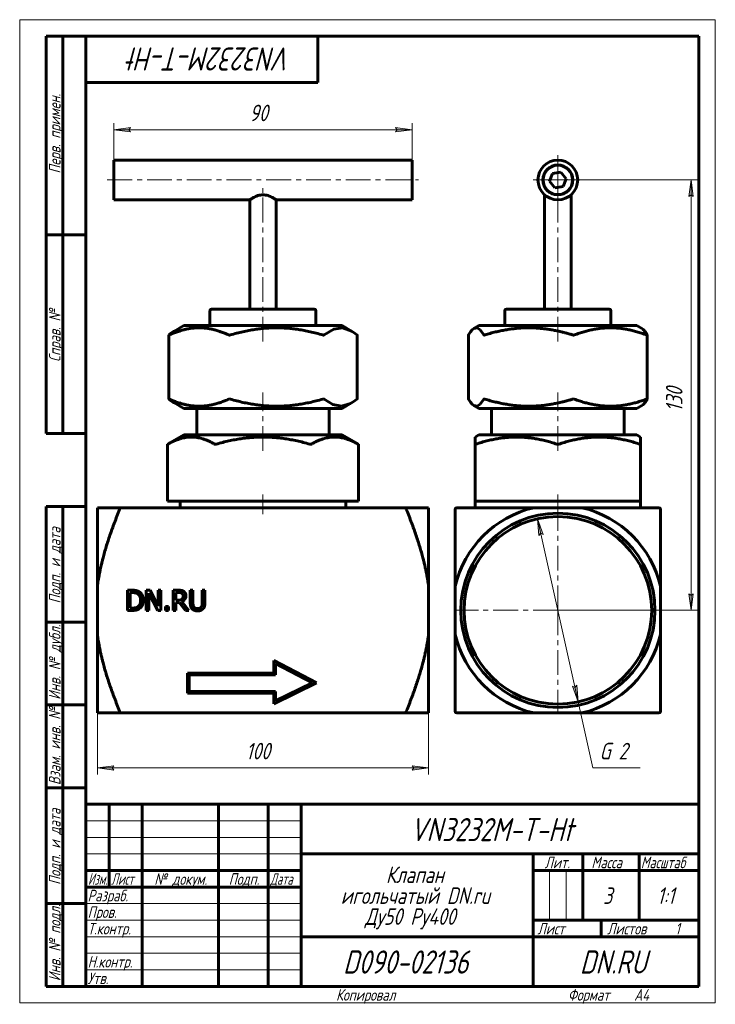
# Model space of a CAD drawing. Header units: millimetres. Extents: x 0 to 210, y 0 to 297.
import ezdxf

# ---------------------------------------------------------------- set-up
doc = ezdxf.new("R2010")
doc.units = ezdxf.units.MM
for name, pattern in [('K5LT_AXLED', [12, 7.5, -1.5, 1.5, -1.5]), ('K5LT_BASIC', [0]), ('K5LT_THIN', [0])]:
    doc.linetypes.add(name, pattern=pattern)
doc.layers.add('Системный слой', color=7, linetype='Continuous')
doc.layers.add('Системный слой (1)', color=7, linetype='Continuous', true_color=0x6c6c6c)
doc.styles.add('KDIMTEXTSTYLE', font='GOST_AU.SHX', dxfattribs={"width": 0.96, "oblique": 15, "height": 5})
doc.styles.add('KTEXTSTYLE', font='GOST_AU.SHX', dxfattribs={"width": 0.96, "height": 5})
doc.dimstyles.new('KDIMSTYLE (1.00)', dxfattribs={"dimtxt": 5, "dimasz": 1, "dimexe": 2, "dimexo": 0, "dimgap": 1, "dimtad": 1, "dimtxsty": 'KDIMTEXTSTYLE', "dimsah": 1, "dimcen": 0, "dimdle": 1, "dimadec": 0, "dimazin": 0, "dimtfac": 0.667, "dimtmove": 0, "dimatfit": 3, "dimfxl": 1, "dimtvp": 1, "dimtolj": 1, "dimtzin": 0, "dimarcsym": 0})

# ---------------------------------------------------------------- blocks, each defined once
blk = doc.blocks.new('U0')
at = {"layer": 'Системный слой (1)', "color": 143, "linetype": 'K5LT_BASIC', "lineweight": 60, "true_color": 0x33acca}
for p, q in [((118.45, 254.59), (118.45, 248.59)), ((118.45, 248.59), (118.45, 242.59))]:
    blk.add_line(p, q, dxfattribs=at)
blk = doc.blocks.new('U1')
at = {"layer": 'Системный слой (1)', "color": 143, "linetype": 'K5LT_BASIC', "lineweight": 60, "true_color": 0x33acca}
for p, q in [((94.82, 203.55), (91.9, 201.79)), ((97.45, 203.9), (94.82, 203.55)), ((100.15, 202.95), (97.45, 203.9)), ((100.69, 202.62), (100.15, 202.95)), ((101.24, 202.23), (100.69, 202.62)), ((91.9, 201.79), (91.88, 201.78)), ((101.82, 201.78), (101.24, 202.23))]:
    blk.add_line(p, q, dxfattribs=at)
blk = doc.blocks.new('U2')
at = {"layer": 'Системный слой (1)', "color": 143, "linetype": 'K5LT_BASIC', "lineweight": 60, "true_color": 0x33acca}
for p, q in [((91.88, 182.39), (94.49, 180.76)), ((100.15, 181.23), (100.69, 181.56)), ((100.69, 181.56), (101.24, 181.95)), ((101.24, 181.95), (101.82, 182.39)), ((94.49, 180.76), (97.13, 180.25)), ((97.13, 180.25), (99.82, 181.04)), ((99.82, 181.04), (100.15, 181.23))]:
    blk.add_line(p, q, dxfattribs=at)
blk = doc.blocks.new('U3')
at = {"layer": 'Системный слой (1)', "color": 143, "linetype": 'K5LT_BASIC', "lineweight": 60, "true_color": 0x33acca}
for p, q in [((28.45, 242.59), (69.45, 242.59)), ((77.45, 242.59), (118.45, 242.59))]:
    blk.add_line(p, q, dxfattribs=at)
blk = doc.blocks.new('U4')
at = {"layer": 'Системный слой (1)', "color": 143, "linetype": 'K5LT_BASIC', "lineweight": 60, "true_color": 0x33acca}
for p, q in [((28.45, 248.59), (28.45, 254.59)), ((28.45, 242.59), (28.45, 248.59))]:
    blk.add_line(p, q, dxfattribs=at)
blk = doc.blocks.new('U5')
at = {"layer": 'Системный слой (1)', "color": 143, "linetype": 'K5LT_BASIC', "lineweight": 60, "true_color": 0x33acca}
for p, q in [((45.04, 201.76), (45.05, 201.77)), ((45.04, 201.75), (45.04, 201.76)), ((45.05, 201.75), (45.04, 201.75)), ((45.04, 201.75), (45.04, 201.75)), ((45.04, 201.75), (45.04, 201.75)), ((45.04, 201.75), (45.04, 201.75)), ((45.05, 201.77), (45.05, 201.77)), ((45.05, 201.77), (45.06, 201.77)), ((45.08, 201.75), (45.05, 201.75)), ((45.05, 201.75), (45.05, 201.75)), ((45.05, 201.75), (45.05, 201.75)), ((45.06, 201.77), (45.07, 201.78)), ((45.06, 201.77), (45.06, 201.77)), ((45.06, 201.77), (45.06, 201.77)), ((45.07, 201.78), (45.07, 201.78)), ((45.1, 201.76), (45.08, 201.75)), ((45.11, 201.76), (45.1, 201.76)), ((45.12, 201.77), (45.11, 201.77)), ((45.11, 201.77), (45.11, 201.76)), ((45.15, 201.78), (45.12, 201.77)), ((45.12, 201.77), (45.12, 201.77))]:
    blk.add_line(p, q, dxfattribs=at)
blk = doc.blocks.new('U6')
at = {"layer": 'Системный слой (1)', "color": 143, "linetype": 'K5LT_BASIC', "lineweight": 60, "true_color": 0x33acca}
for p, q in [((45.04, 182.42), (45.04, 182.43)), ((45.04, 182.43), (45.05, 182.43)), ((45.05, 182.41), (45.04, 182.42)), ((45.05, 182.43), (45.05, 182.43)), ((45.05, 182.43), (45.05, 182.43)), ((45.05, 182.43), (45.05, 182.43)), ((45.05, 182.43), (45.06, 182.43)), ((45.07, 182.39), (45.05, 182.41)), ((45.05, 182.41), (45.05, 182.41)), ((45.05, 182.41), (45.05, 182.41)), ((45.05, 182.41), (45.05, 182.41)), ((45.05, 182.41), (45.05, 182.41)), ((45.05, 182.41), (45.05, 182.41)), ((45.06, 182.43), (45.07, 182.43)), ((45.07, 182.43), (45.11, 182.41)), ((45.11, 182.41), (45.12, 182.41)), ((45.12, 182.41), (45.12, 182.41)), ((45.12, 182.41), (45.12, 182.41)), ((45.12, 182.41), (45.13, 182.4)), ((45.13, 182.4), (45.14, 182.4)), ((45.14, 182.4), (45.15, 182.39))]:
    blk.add_line(p, q, dxfattribs=at)
blk = doc.blocks.new('D0')
at = {"layer": 'Системный слой (1)'}
for points in [[(32.95, 263.75), (33.45, 264.4), (28.45, 263.75), (33.45, 263.09)], [(113.45, 263.09), (118.45, 263.75), (113.45, 264.4), (113.95, 263.75)]]:
    blk.add_hatch(color=7, dxfattribs=at).paths.add_polyline_path(points)
at = {"layer": 'Системный слой (1)', "color": 7, "linetype": 'K5LT_THIN', "lineweight": 18, "true_color": 0xffffff}
for p, q in [((28.45, 244.59), (28.45, 265.75)), ((118.45, 244.59), (118.45, 265.75)), ((28.45, 263.75), (33.45, 264.4)), ((33.45, 263.09), (28.45, 263.75)), ((33.45, 264.4), (32.95, 263.75)), ((32.95, 263.75), (33.45, 263.09)), ((113.95, 263.75), (113.45, 264.4)), ((113.45, 264.4), (118.45, 263.75)), ((118.45, 263.75), (113.45, 263.09)), ((113.45, 263.09), (113.95, 263.75))]:
    blk.add_line(p, q, dxfattribs=at)
blk.add_wipeout([(69.36, 264.75), (69.36, 272.13), (77.21, 272.13), (77.21, 264.75)]).dxf.layer = 'Системный слой (1)'
blk.add_line((28.45, 263.75), (118.45, 263.75), dxfattribs=at)
at = {"layer": 'Системный слой (1)', "color": 7, "insert": (69.36, 271.33), "char_height": 5, "attachment_point": 1, "style": 'KTEXTSTYLE'}
blk.add_mtext('\\H5.0;\\W1.000;\\Q15;\\Q15;\\W0.965;90', dxfattribs=at)
blk = doc.blocks.new('KDIMARROW_01')
at = {"layer": 'Системный слой'}
blk.add_hatch(color=0, dxfattribs=at).paths.add_polyline_path([(-5, -0.66), (0, 0), (-5, 0.66), (-4.5, 0)])
at = {"layer": 'Системный слой', "color": 0, "linetype": 'K5LT_THIN', "lineweight": 18}
for p, q in [((-4.5, 0), (-5, 0.66)), ((-5, 0.66), (0, 0)), ((0, 0), (-5, -0.66)), ((-5, -0.66), (-4.5, 0))]:
    blk.add_line(p, q, dxfattribs=at)
at = {"layer": 'Системный слой (1)', "color": 0, "linetype": 'K5LT_THIN', "lineweight": 18}
blk.add_line((162.47, 118.59), (161.47, 118.59), dxfattribs=at)
blk = doc.blocks.new('D1')
at = {"layer": 'Системный слой (1)'}
for points in [[(23.45, 70.98), (28.45, 71.64), (27.95, 70.98), (28.45, 70.32)], [(118.45, 70.32), (123.45, 70.98), (118.45, 71.64), (118.95, 70.98)]]:
    blk.add_hatch(color=7, dxfattribs=at).paths.add_polyline_path(points)
at = {"layer": 'Системный слой (1)', "color": 7, "linetype": 'K5LT_THIN', "lineweight": 18, "true_color": 0xffffff}
for p, q in [((23.45, 87.59), (23.45, 68.98)), ((123.45, 87.59), (123.45, 68.98)), ((23.45, 70.98), (28.45, 71.64)), ((28.45, 71.64), (27.95, 70.98)), ((118.95, 70.98), (118.45, 71.64)), ((118.45, 71.64), (123.45, 70.98)), ((28.45, 70.32), (23.45, 70.98)), ((27.95, 70.98), (28.45, 70.32)), ((123.45, 70.98), (118.45, 70.32)), ((118.45, 70.32), (118.95, 70.98))]:
    blk.add_line(p, q, dxfattribs=at)
blk.add_wipeout([(68.3, 71.98), (68.3, 79.36), (78.18, 79.36), (78.18, 71.98)]).dxf.layer = 'Системный слой (1)'
blk.add_line((123.45, 70.98), (23.45, 70.98), dxfattribs=at)
at = {"layer": 'Системный слой (1)', "color": 7, "insert": (68.3, 78.57), "char_height": 5, "attachment_point": 1, "style": 'KTEXTSTYLE'}
blk.add_mtext('\\H5.0;\\W1.000;\\Q15;\\Q15;\\W0.965;100', dxfattribs=at)
blk = doc.blocks.new('U7')
at = {"layer": 'Системный слой (1)', "color": 143, "linetype": 'K5LT_BASIC', "lineweight": 60, "true_color": 0x33acca}
for p, q in [((189.27, 182.39), (189.31, 182.41)), ((189.31, 182.41), (189.32, 182.41)), ((189.32, 182.41), (189.32, 182.41)), ((189.32, 182.41), (189.33, 182.41)), ((189.33, 182.41), (189.34, 182.42)), ((189.34, 182.42), (189.37, 182.42)), ((189.37, 182.42), (189.41, 182.43)), ((189.41, 182.43), (189.42, 182.43)), ((189.42, 182.43), (189.42, 182.43)), ((189.42, 182.43), (189.42, 182.43)), ((189.42, 182.43), (189.43, 182.43)), ((189.43, 182.43), (189.44, 182.43)), ((189.44, 182.43), (189.45, 182.42)), ((189.45, 182.42), (189.45, 182.41)), ((189.45, 182.41), (189.45, 182.41)), ((189.45, 182.41), (189.45, 182.41)), ((189.45, 182.41), (189.45, 182.41)), ((189.45, 182.41), (189.45, 182.41)), ((189.45, 182.41), (189.45, 182.4)), ((189.45, 182.4), (189.45, 182.4)), ((189.45, 182.4), (189.45, 182.39)), ((189.45, 182.39), (189.45, 182.39))]:
    blk.add_line(p, q, dxfattribs=at)
blk = doc.blocks.new('U8')
at = {"layer": 'Системный слой (1)', "color": 143, "linetype": 'K5LT_BASIC', "lineweight": 60, "true_color": 0x33acca}
for p, q in [((135.49, 182.39), (136.07, 181.48)), ((136.07, 181.48), (136.61, 180.84)), ((139.04, 180.89), (140.12, 182.39)), ((136.61, 180.84), (137.12, 180.44)), ((137.12, 180.44), (138.07, 180.27)), ((138.07, 180.27), (139.04, 180.89))]:
    blk.add_line(p, q, dxfattribs=at)
blk = doc.blocks.new('U9')
at = {"layer": 'Системный слой (1)', "color": 143, "linetype": 'K5LT_BASIC', "lineweight": 60, "true_color": 0x33acca}
for p, q in [((136.07, 202.69), (135.49, 201.78)), ((136.61, 203.33), (136.07, 202.69)), ((137.12, 203.74), (136.61, 203.33)), ((138.07, 203.9), (137.12, 203.74)), ((139.04, 203.29), (138.07, 203.9)), ((140.12, 201.78), (139.04, 203.29))]:
    blk.add_line(p, q, dxfattribs=at)
blk = doc.blocks.new('U10')
at = {"layer": 'Системный слой (1)', "color": 143, "linetype": 'K5LT_BASIC', "lineweight": 60, "true_color": 0x33acca}
for p, q in [((138.6, 171.59), (162.47, 171.59)), ((162.47, 171.59), (186.33, 171.59))]:
    blk.add_line(p, q, dxfattribs=at)
blk = doc.blocks.new('U11')
at = {"layer": 'Системный слой (1)', "color": 143, "linetype": 'K5LT_BASIC', "lineweight": 60, "true_color": 0x33acca}
for p, q in [((138.6, 204.59), (162.47, 204.59)), ((162.47, 204.59), (186.33, 204.59))]:
    blk.add_line(p, q, dxfattribs=at)
blk = doc.blocks.new('U12')
at = {"layer": 'Системный слой (1)', "color": 143, "linetype": 'K5LT_BASIC', "lineweight": 60, "true_color": 0x33acca}
for p, q in [((162.47, 179.59), (138.6, 179.59)), ((186.33, 179.59), (162.47, 179.59))]:
    blk.add_line(p, q, dxfattribs=at)
blk = doc.blocks.new('U13')
at = {"layer": 'Системный слой (1)', "color": 143, "linetype": 'K5LT_BASIC', "lineweight": 60, "true_color": 0x33acca}
for p, q in [((189.28, 201.78), (189.27, 201.78)), ((189.3, 201.77), (189.28, 201.78)), ((189.31, 201.77), (189.3, 201.77)), ((189.36, 201.76), (189.31, 201.77)), ((189.31, 201.77), (189.31, 201.77)), ((189.31, 201.77), (189.31, 201.77)), ((189.4, 201.75), (189.36, 201.76)), ((189.41, 201.75), (189.4, 201.75)), ((189.42, 201.75), (189.41, 201.75)), ((189.43, 201.75), (189.42, 201.75)), ((189.42, 201.75), (189.42, 201.75)), ((189.42, 201.75), (189.42, 201.75)), ((189.45, 201.76), (189.43, 201.75)), ((189.45, 201.78), (189.45, 201.78)), ((189.45, 201.78), (189.45, 201.77)), ((189.45, 201.77), (189.45, 201.77)), ((189.45, 201.77), (189.45, 201.77)), ((189.45, 201.77), (189.45, 201.77)), ((189.45, 201.77), (189.45, 201.77)), ((189.45, 201.77), (189.45, 201.77)), ((189.45, 201.77), (189.45, 201.76))]:
    blk.add_line(p, q, dxfattribs=at)
blk = doc.blocks.new('U14')
at = {"layer": 'Системный слой (1)', "color": 30, "linetype": 'K5LT_AXLED', "lineweight": 18, "true_color": 0xff8000}
for q in [(162.47, 149.92), (131.14, 118.59), (193.79, 118.59), (162.47, 87.26)]:
    blk.add_line((162.47, 118.59), q, dxfattribs=at)
blk = doc.blocks.new('U15')
at = {"layer": 'Системный слой (1)', "color": 30, "linetype": 'K5LT_AXLED', "lineweight": 18, "true_color": 0xff8000}
for q in [(162.47, 256.59), (154.47, 248.59), (170.47, 248.59), (162.47, 240.59)]:
    blk.add_line((162.47, 248.59), q, dxfattribs=at)
blk = doc.blocks.new('D2')
at = {"layer": 'Системный слой (1)'}
for points in [[(203.34, 243.59), (202.69, 248.59), (202.03, 243.59), (202.69, 244.09)], [(202.69, 118.59), (203.34, 123.59), (202.69, 123.09), (202.03, 123.59)]]:
    blk.add_hatch(color=7, dxfattribs=at).paths.add_polyline_path(points)
at = {"layer": 'Системный слой (1)', "color": 7, "linetype": 'K5LT_THIN', "lineweight": 18, "true_color": 0xffffff}
for p, q in [((162.47, 248.59), (204.69, 248.59)), ((202.03, 243.59), (202.69, 248.59)), ((202.69, 248.59), (203.34, 243.59)), ((202.69, 244.09), (202.03, 243.59)), ((203.34, 243.59), (202.69, 244.09)), ((202.69, 118.59), (202.03, 123.59)), ((202.03, 123.59), (202.69, 123.09)), ((202.69, 123.09), (203.34, 123.59)), ((203.34, 123.59), (202.69, 118.59)), ((162.47, 118.59), (204.69, 118.59))]:
    blk.add_line(p, q, dxfattribs=at)
blk.add_wipeout([(201.69, 178.58), (194.3, 178.58), (194.3, 188.2), (201.69, 188.2)]).dxf.layer = 'Системный слой (1)'
blk.add_line((202.69, 118.59), (202.69, 248.59), dxfattribs=at)
at = {"layer": 'Системный слой (1)', "color": 7, "insert": (195.1, 178.58), "char_height": 5, "attachment_point": 1, "rotation": 90, "style": 'KTEXTSTYLE'}
blk.add_mtext('\\H5.0;\\W1.000;\\Q15;\\Q15;\\W0.965;130', dxfattribs=at)
blk = doc.blocks.new('D3')
at = {"layer": 'Системный слой (1)'}
for points in [[(158.05, 141.5), (156.32, 146.24), (156.76, 141.22), (157.3, 141.85)], [(168.61, 90.93), (168.17, 95.96), (167.63, 95.33), (166.88, 95.67)]]:
    blk.add_hatch(color=7, dxfattribs=at).paths.add_polyline_path(points)
at = {"layer": 'Системный слой (1)', "color": 7, "linetype": 'K5LT_THIN', "lineweight": 18, "true_color": 0xffffff}
for p, q in [((156.32, 146.24), (158.05, 141.5)), ((156.76, 141.22), (156.32, 146.24)), ((156.32, 146.24), (168.61, 90.93)), ((157.3, 141.85), (156.76, 141.22)), ((158.05, 141.5), (157.3, 141.85)), ((168.61, 90.93), (166.88, 95.67)), ((166.88, 95.67), (167.63, 95.33)), ((167.63, 95.33), (168.17, 95.96)), ((168.17, 95.96), (168.61, 90.93)), ((168.61, 90.93), (173.04, 70.98))]:
    blk.add_line(p, q, dxfattribs=at)
blk.add_wipeout([(175.04, 71.98), (175.04, 79.36), (184.92, 79.36), (184.92, 71.98)]).dxf.layer = 'Системный слой (1)'
blk.add_line((173.04, 70.98), (187.33, 70.98), dxfattribs=at)
at = {"layer": 'Системный слой (1)', "color": 7, "insert": (175.04, 78.57), "char_height": 5, "attachment_point": 1, "style": 'KTEXTSTYLE'}
blk.add_mtext('\\H5.0;\\W1.000;\\Q15;\\Q15;\\W0.965;G 2', dxfattribs=at)
blk = doc.blocks.new('U16')
at = {"color": 7, "linetype": 'K5LT_THIN', "lineweight": 18, "true_color": 0xffffff}
for p, q in [((0, 0), (0, 297)), ((0, 297), (210, 297)), ((210, 297), (210, 0)), ((20, 55), (85, 55)), ((20, 50), (85, 50)), ((20, 45), (85, 45)), ((159.96, 25), (159.96, 40)), ((164.98, 25), (164.98, 40)), ((20, 30), (85, 30)), ((20, 25), (85, 25)), ((20, 20), (85, 20)), ((20, 15), (85, 15)), ((20, 10), (85, 10)), ((210, 0), (0, 0))]:
    blk.add_line(p, q, dxfattribs=at)
at = {"color": 143, "linetype": 'K5LT_BASIC', "lineweight": 60, "true_color": 0x33acca}
for p, q in [((8, 172), (8, 292)), ((20, 292), (8, 292)), ((13, 172), (13, 292)), ((20, 5), (20, 292)), ((20, 292), (205, 292)), ((90, 292), (90, 278)), ((205, 292), (205, 5)), ((90, 278), (20, 278)), ((20, 232), (8, 232)), ((20, 172), (8, 172)), ((8, 5), (8, 150)), ((20, 150), (8, 150)), ((13, 5), (13, 150)), ((20, 115), (8, 115)), ((20, 90), (8, 90)), ((20, 65), (8, 65)), ((20, 60), (205, 60)), ((20, 5), (20, 60)), ((27, 35), (27, 60)), ((37, 5), (37, 60)), ((60, 5), (60, 60)), ((75, 5), (75, 60)), ((85, 5), (85, 60)), ((85, 45), (205, 45)), ((155, 5), (155, 45)), ((170, 25), (170, 45)), ((187, 25), (187, 45)), ((20, 40), (85, 40)), ((155, 40), (170, 40)), ((170, 40), (205, 40)), ((20, 35), (85, 35)), ((20, 30), (8, 30)), ((155, 25), (205, 25)), ((175.57, 20), (175.57, 25)), ((85, 20), (155, 20)), ((155, 20), (205, 20)), ((20, 5), (8, 5)), ((205, 5), (20, 5))]:
    blk.add_line(p, q, dxfattribs=at)
at = {"color": 7, "attachment_point": 1, "style": 'KTEXTSTYLE'}
for s, insert, char_height, rotation in [('\\H5.0;\\W1.000;\\Q15;\\Q15;\\W0.965;\\H7.00;VN3232M-T-Ht', (82.11, 281.64), 7, 180), ('\\H5.0;\\W1.000;\\Q15;\\Q15;\\W0.965;\\H3.50;Перв. примен.', (8.82, 250.52), 3.5, 90), ('\\H5.0;\\W1.000;\\Q15;\\Q15;\\W0.965;\\H3.50;Справ. №', (8.82, 193.63), 3.5, 90), ('\\H5.0;\\W1.000;\\Q15;\\Q15;\\W0.965;\\H3.50;Подп. и дата', (8.82, 120.66), 3.5, 90), ('\\H5.0;\\W1.000;\\Q15;\\Q15;\\W0.965;\\H3.50;Инв. № дубл.', (8.82, 91.57), 3.5, 90), ('\\H5.0;\\W1.000;\\Q15;\\Q15;\\W0.965;\\H3.50;Взам. инв. №', (8.82, 65.8), 3.5, 90), ('\\H5.0;\\W1.000;\\Q15;\\Q15;\\W0.965;\\H3.50;Подп. и дата', (8.82, 35.66), 3.5, 90), ('\\H5.0;\\W1.000;\\Q15;\\Q15;\\W0.965;\\H3.50;Инв. № подл.', (8.82, 6.57), 3.5, 90)]:
    blk.add_mtext(s, dxfattribs=dict(at, insert=insert, char_height=char_height, rotation=rotation))
for s, insert, char_height in [('\\H5.0;\\W1.000;\\Q15;\\Q15;\\W0.965;\\H7.00;VN3232M-T-Ht', (117.89, 55.86), 7), ('\\H5.0;\\W1.000;\\Q15;\\Q15;\\W0.965;\\H3.50;Лит.', (158.47, 44.18), 3.5), ('\\H5.0;\\W1.000;\\Q15;\\Q15;\\W0.965;\\H3.50;Масса', (172.58, 44.18), 3.5), ('\\H5.0;\\W1.000;\\Q15;\\Q15;\\W0.930;\\H3.50;Масштаб', (187.52, 44.18), 3.5), ('\\H5.0;\\W1.000;\\Q15;\\Q15;\\W0.784;\\H3.50;Изм.', (20.62, 39.18), 3.5), ('\\H5.0;\\W1.000;\\Q15;\\Q15;\\W0.799;\\H3.50;Лист', (27.61, 39.18), 3.5), ('\\H5.0;\\W1.000;\\Q15;\\Q15;\\W0.965;\\H3.50;№ докум.', (40.63, 39.18), 3.5), ('\\H5.0;\\W1.000;\\Q15;\\Q15;\\W0.965;\\H3.50;Подп.', (63.1, 39.18), 3.5), ('\\H5.0;\\W1.000;\\Q15;\\Q15;\\W0.799;\\H3.50;Дата', (75.61, 39.18), 3.5), ('\\H5.0;\\W1.000;\\Q15;\\Q15;\\W0.965;Клапан', (110.56, 41.21), 5), ('\\H5.0;\\W1.000;\\Q15;\\Q15;\\W0.965;\\H3.50;Разраб.', (20.5, 34.18), 3.5), ('\\H5.0;\\W1.000;\\Q15;\\Q15;\\W0.965;игольчатый DN.ru', (96.93, 34.9), 5), ('\\H5.0;\\W1.000;\\Q15;\\Q15;\\W0.965;3', (176.13, 34.9), 5), ('\\H5.0;\\W1.000;\\Q15;\\Q15;\\W0.965;{\\c16737820;1:1}', (192.44, 34.9), 5), ('\\H5.0;\\W1.000;\\Q15;\\Q15;\\W0.965;\\H3.50;Пров.', (20.5, 29.18), 3.5), ('\\H5.0;\\W1.000;\\Q15;\\Q15;\\W0.965;Ду50 Ру400', (104.21, 28.59), 5), ('\\H5.0;\\W1.000;\\Q15;\\Q15;\\W0.965;\\H3.50;Т.контр.', (20.5, 24.18), 3.5), ('\\H5.0;\\W1.000;\\Q15;\\Q15;\\W0.965;\\H3.50;Лист', (156.32, 24.18), 3.5), ('\\H5.0;\\W1.000;\\Q15;\\Q15;\\W0.965;\\H3.50;Листов', (177.36, 24.18), 3.5), ('\\H5.0;\\W1.000;\\Q15;\\Q15;\\W0.965;\\H3.50;1', (197.91, 24.18), 3.5), ('\\H5.0;\\W1.000;\\Q15;\\Q15;\\W0.965;\\H7.00;D090-02136', (97.61, 15.86), 7), ('\\H5.0;\\W1.000;\\Q15;\\Q15;\\W0.965;\\H7.00;DN.RU', (169.1, 15.86), 7), ('\\H5.0;\\W1.000;\\Q15;\\Q15;\\W0.965;\\H3.50;Н.контр.', (20.5, 14.18), 3.5), ('\\H5.0;\\W1.000;\\Q15;\\Q15;\\W0.965;\\H3.50;Утв.', (20.5, 9.18), 3.5), ('\\H5.0;\\W1.000;\\Q15;\\Q15;\\W0.965;\\H3.50;Копировал', (95.5, 4.18), 3.5), ('\\H5.0;\\W1.000;\\Q15;\\Q15;\\W0.965;\\H3.50;Формат', (165.5, 4.18), 3.5), ('\\H5.0;\\W1.000;\\Q15;\\Q15;\\W0.965;\\H3.50;A4', (185.5, 4.18), 3.5)]:
    blk.add_mtext(s, dxfattribs=dict(at, insert=insert, char_height=char_height))

msp = doc.modelspace()

# ---------------------------------------------------------------- linework, layer by layer
at = {"layer": 'Системный слой (1)', "color": 143, "linetype": 'K5LT_BASIC', "lineweight": 60, "true_color": 0x33acca}
for p, q in [((28.447, 254.589), (118.447, 254.589)), ((159.965, 248.198), (160.877, 250.559)), ((160.877, 250.559), (163.377, 250.949)), ((163.377, 250.949), (164.966, 248.979)), ((161.553, 246.228), (159.965, 248.198)), ((164.966, 248.979), (164.053, 246.618)), ((158.465, 209.589), (158.465, 244.117)), ((164.053, 246.618), (161.553, 246.228)), ((166.465, 209.589), (166.465, 244.117)), ((69.447, 209.589), (69.447, 242.589)), ((77.447, 209.589), (77.447, 242.589)), ((57.447, 204.589), (57.447, 209.089)), ((88.947, 209.589), (57.947, 209.589)), ((89.447, 204.589), (89.447, 209.089)), ((146.465, 204.589), (146.465, 209.089)), ((177.965, 209.589), (146.965, 209.589)), ((178.465, 204.589), (178.465, 209.089)), ((49.58, 204.589), (46.745, 202.952)), ((49.58, 204.589), (97.315, 204.589)), ((97.315, 204.589), (100.15, 202.952)), ((138.598, 204.589), (137.123, 203.737)), ((186.333, 204.589), (187.808, 203.737)), ((45.04, 182.427), (45.04, 201.75)), ((101.855, 182.427), (101.855, 201.75)), ((135.478, 182.413), (135.478, 201.765)), ((189.452, 182.413), (189.452, 201.765)), ((49.58, 179.589), (46.745, 181.225)), ((97.315, 179.589), (49.58, 179.589)), ((53.447, 171.589), (53.447, 179.589)), ((93.447, 171.589), (93.447, 179.589)), ((97.315, 179.589), (100.15, 181.225)), ((138.598, 179.589), (137.123, 180.44)), ((142.465, 171.589), (142.465, 179.589)), ((182.465, 171.589), (182.465, 179.589)), ((186.333, 179.589), (187.808, 180.44)), ((49.58, 171.589), (44.657, 168.747)), ((49.58, 171.589), (97.315, 171.589)), ((97.315, 171.589), (102.238, 168.747)), ((138.598, 171.589), (137.465, 170.935)), ((137.465, 168.785), (137.465, 170.935)), ((186.333, 171.589), (187.465, 170.935)), ((187.465, 170.935), (187.465, 168.785)), ((44.724, 168.785), (44.657, 168.747)), ((44.657, 151.589), (44.657, 168.747)), ((102.238, 168.747), (102.171, 168.785)), ((102.238, 151.589), (102.238, 168.747)), ((137.465, 168.785), (137.465, 151.589)), ((187.465, 151.589), (187.465, 168.785)), ((23.447, 149.589), (30.172, 149.589)), ((23.447, 125.857), (23.447, 149.589)), ((116.722, 149.589), (30.172, 149.589)), ((44.657, 151.589), (44.724, 151.589)), ((44.724, 151.589), (51.797, 151.589)), ((48.447, 149.589), (48.447, 151.589)), ((51.797, 151.589), (58.869, 151.589)), ((58.869, 151.589), (59.302, 151.589)), ((59.302, 151.589), (73.447, 151.589)), ((73.447, 151.589), (87.592, 151.589)), ((87.592, 151.589), (88.025, 151.589)), ((88.025, 151.589), (95.098, 151.589)), ((95.098, 151.589), (102.171, 151.589)), ((98.447, 149.589), (98.447, 151.589)), ((102.171, 151.589), (102.238, 151.589)), ((116.722, 149.589), (123.447, 149.589)), ((123.447, 149.589), (123.447, 125.857)), ((131.465, 125.857), (131.465, 149.089)), ((131.965, 149.589), (155.197, 149.589)), ((137.465, 149.589), (137.465, 151.589)), ((137.465, 151.589), (137.715, 151.589)), ((137.715, 151.589), (149.965, 151.589)), ((149.965, 151.589), (162.215, 151.589)), ((155.197, 149.589), (169.733, 149.589)), ((162.215, 151.589), (162.715, 151.589)), ((162.715, 151.589), (174.965, 151.589)), ((169.733, 149.589), (192.965, 149.589)), ((174.965, 151.589), (187.215, 151.589)), ((187.215, 151.589), (187.465, 151.589)), ((187.465, 149.589), (187.465, 151.589)), ((193.465, 149.089), (193.465, 125.857)), ((23.447, 125.857), (23.447, 111.321)), ((123.447, 125.857), (123.447, 111.321)), ((131.465, 111.321), (131.465, 125.857)), ((193.465, 125.857), (193.465, 111.321)), ((32.536, 124.662), (33.925, 124.662)), ((32.536, 118.562), (32.536, 124.662)), ((33.965, 123.96), (33.347, 123.96)), ((33.347, 123.96), (33.347, 119.264)), ((38.226, 118.562), (38.226, 124.662)), ((38.226, 124.662), (39.378, 124.662)), ((38.982, 123.821), (38.982, 118.562)), ((41.681, 118.562), (38.982, 123.821)), ((39.378, 124.662), (41.835, 119.832)), ((41.835, 119.832), (41.835, 124.662)), ((41.835, 124.662), (42.591, 124.662)), ((42.591, 124.662), (42.591, 118.562)), ((46.367, 124.662), (47.939, 124.662)), ((46.367, 118.562), (46.367, 124.662)), ((47.178, 123.96), (47.178, 121.666)), ((47.984, 123.96), (47.178, 123.96)), ((51.499, 124.662), (52.309, 124.662)), ((51.499, 120.855), (51.499, 124.662)), ((52.309, 124.662), (52.309, 120.855)), ((55.102, 120.836), (55.102, 124.662)), ((55.102, 124.662), (55.913, 124.662)), ((55.913, 124.662), (55.913, 120.855)), ((33.347, 119.264), (33.965, 119.264)), ((43.985, 118.562), (43.985, 119.728)), ((43.985, 119.728), (44.964, 119.728)), ((44.964, 119.728), (44.964, 118.562)), ((47.178, 121.666), (47.89, 121.666)), ((47.178, 120.989), (47.178, 118.562)), ((48.108, 120.989), (47.178, 120.989)), ((50.035, 118.562), (48.108, 120.989)), ((48.918, 121.216), (51.088, 118.562)), ((33.94, 118.562), (32.536, 118.562)), ((38.982, 118.562), (38.226, 118.562)), ((42.591, 118.562), (41.681, 118.562)), ((44.964, 118.562), (43.985, 118.562)), ((47.178, 118.562), (46.367, 118.562)), ((51.088, 118.562), (50.035, 118.562)), ((23.447, 87.589), (23.447, 111.321)), ((123.447, 111.321), (123.447, 87.589)), ((131.465, 88.089), (131.465, 111.321)), ((193.465, 111.321), (193.465, 88.089)), ((76.741, 103.408), (89.567, 96.656)), ((76.741, 99.629), (76.741, 103.408)), ((88.413, 96.673), (77.264, 102.543)), ((77.264, 102.543), (77.264, 99.107)), ((50.626, 93.536), (50.626, 99.629)), ((50.626, 99.629), (76.741, 99.629)), ((77.264, 99.107), (51.149, 99.107)), ((51.149, 99.107), (51.149, 94.058)), ((89.567, 96.656), (76.741, 90.386)), ((77.264, 91.223), (88.413, 96.673)), ((76.741, 93.536), (50.626, 93.536)), ((51.149, 94.058), (77.264, 94.058)), ((76.741, 90.386), (76.741, 93.536)), ((77.264, 94.058), (77.264, 91.223)), ((30.172, 87.589), (23.447, 87.589)), ((30.172, 87.589), (116.722, 87.589)), ((123.447, 87.589), (116.722, 87.589)), ((155.197, 87.589), (131.965, 87.589)), ((169.733, 87.589), (155.197, 87.589)), ((192.965, 87.589), (169.733, 87.589))]:
    msp.add_line(p, q, dxfattribs=at)
at = {"layer": 'Системный слой (1)', "color": 30, "linetype": 'K5LT_AXLED', "lineweight": 18, "true_color": 0xff8000}
for p, q in [((162.465, 199.747), (162.465, 246.117)), ((73.447, 166.747), (73.447, 184.431)), ((162.465, 166.747), (162.465, 184.431)), ((73.447, 147.589), (73.447, 153.589)), ((162.465, 147.589), (162.465, 153.589))]:
    msp.add_line(p, q, dxfattribs=at)
at = {"layer": 'Системный слой (1)', "color": 143, "linetype": 'K5LT_BASIC', "lineweight": 60, "true_color": 0x33acca}
for centre, radius in [((162.465, 248.589), 6), ((162.465, 248.589), 4.533), ((162.465, 248.589), 4.433), ((162.465, 118.589), 29.328), ((162.465, 118.589), 28.328)]:
    msp.add_circle(centre, radius, dxfattribs=at)
for centre, radius, start, end in [((57.947, 209.089), 0.5, 90, 180), ((88.947, 209.089), 0.5, 0, 90), ((146.965, 209.089), 0.5, 90, 180), ((177.965, 209.089), 0.5, 0, 90), ((162.465, 118.589), 31.841, 103.19493, 166.80507), ((131.965, 149.089), 0.5, 90, 180), ((162.465, 118.589), 31.841, 13.19493, 76.80507), ((192.965, 149.089), 0.5, 0, 90), ((162.465, 118.589), 31.841, 193.19493, 256.80507), ((162.465, 118.589), 31.841, 283.19493, 346.80507), ((131.965, 88.089), 0.5, 180, 270), ((192.965, 88.089), 0.5, 270, 0)]:
    msp.add_arc(centre, radius, start, end, dxfattribs=at)
for points, knots in [([(73.447, 244.117), (72.921, 244.117), (72.381, 244.014), (71.405, 243.694), (70.967, 243.483), (70.275, 243.113), (69.969, 242.925), (69.555, 242.662), (69.447, 242.589), (69.447, 242.589)], [0, 0, 0, 0, 0.15781094, 0.15781094, 0.31562188, 0.31562188, 0.47169668, 0.47169668, 0.62777149, 0.62777149, 0.62777149, 0.62777149]), ([(77.447, 242.589), (77.447, 242.589), (77.34, 242.662), (76.926, 242.925), (76.62, 243.113), (75.928, 243.483), (75.49, 243.694), (74.514, 244.014), (73.973, 244.117), (73.447, 244.117)], [1.88332046, 1.88332046, 1.88332046, 1.88332046, 2.03938926, 2.03938926, 2.19546406, 2.19546406, 2.353275, 2.353275, 2.51108594, 2.51108594, 2.51108594, 2.51108594]), ([(63.59, 201.785), (63.571, 201.779), (63.551, 201.774), (63.463, 201.754), (63.394, 201.747), (63.271, 201.747), (63.211, 201.754), (63.148, 201.774), (63.134, 201.779), (63.122, 201.785)], [0.217372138, 0.217372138, 0.217372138, 0.217372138, 0.223209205, 0.223209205, 0.242908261, 0.242908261, 0.262607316, 0.262607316, 0.268444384, 0.268444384, 0.268444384, 0.268444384]), ([(91.884, 201.785), (91.877, 201.779), (91.869, 201.774), (91.829, 201.754), (91.784, 201.747), (91.683, 201.747), (91.621, 201.754), (91.537, 201.774), (91.517, 201.779), (91.498, 201.785)], [0.217372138, 0.217372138, 0.217372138, 0.217372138, 0.223209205, 0.223209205, 0.242908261, 0.242908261, 0.262607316, 0.262607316, 0.268444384, 0.268444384, 0.268444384, 0.268444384]), ([(101.855, 201.75), (101.855, 201.754), (101.85, 201.761), (101.836, 201.774), (101.83, 201.779), (101.823, 201.785)], [0.251002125, 0.251002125, 0.251002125, 0.251002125, 0.262607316, 0.262607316, 0.268444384, 0.268444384, 0.268444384, 0.268444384]), ([(135.485, 201.785), (135.482, 201.779), (135.48, 201.774), (135.479, 201.768), (135.478, 201.766), (135.478, 201.765)], [0.2173721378, 0.2173721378, 0.2173721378, 0.2173721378, 0.2232092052, 0.2232092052, 0.2254098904, 0.2254098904, 0.2254098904, 0.2254098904]), ([(140.439, 201.785), (140.42, 201.779), (140.402, 201.774), (140.324, 201.754), (140.27, 201.747), (140.186, 201.747), (140.153, 201.754), (140.129, 201.774), (140.124, 201.779), (140.121, 201.785)], [0.217372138, 0.217372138, 0.217372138, 0.217372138, 0.223209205, 0.223209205, 0.242908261, 0.242908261, 0.262607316, 0.262607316, 0.268444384, 0.268444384, 0.268444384, 0.268444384]), ([(167.418, 201.785), (167.403, 201.779), (167.387, 201.774), (167.313, 201.754), (167.248, 201.747), (167.118, 201.747), (167.048, 201.754), (166.963, 201.774), (166.944, 201.779), (166.925, 201.785)], [0.217372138, 0.217372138, 0.217372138, 0.217372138, 0.223209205, 0.223209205, 0.242908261, 0.242908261, 0.262607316, 0.262607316, 0.268444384, 0.268444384, 0.268444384, 0.268444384]), ([(63.122, 182.393), (63.134, 182.398), (63.148, 182.403), (63.211, 182.423), (63.271, 182.431), (63.394, 182.431), (63.463, 182.423), (63.551, 182.403), (63.571, 182.398), (63.59, 182.393)], [0.056678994, 0.056678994, 0.056678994, 0.056678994, 0.062516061, 0.062516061, 0.082215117, 0.082215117, 0.101914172, 0.101914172, 0.10775124, 0.10775124, 0.10775124, 0.10775124]), ([(91.498, 182.393), (91.517, 182.398), (91.537, 182.403), (91.621, 182.423), (91.683, 182.431), (91.784, 182.431), (91.829, 182.423), (91.869, 182.403), (91.877, 182.398), (91.884, 182.393)], [0.056678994, 0.056678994, 0.056678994, 0.056678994, 0.062516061, 0.062516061, 0.082215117, 0.082215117, 0.101914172, 0.101914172, 0.10775124, 0.10775124, 0.10775124, 0.10775124]), ([(101.823, 182.393), (101.83, 182.398), (101.836, 182.403), (101.85, 182.417), (101.855, 182.423), (101.855, 182.427)], [0.056678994, 0.056678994, 0.056678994, 0.056678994, 0.062516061, 0.062516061, 0.074121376, 0.074121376, 0.074121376, 0.074121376]), ([(135.478, 182.413), (135.478, 182.411), (135.479, 182.41), (135.48, 182.403), (135.482, 182.398), (135.485, 182.393)], [0.0997136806, 0.0997136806, 0.0997136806, 0.0997136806, 0.1019141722, 0.1019141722, 0.1077512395, 0.1077512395, 0.1077512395, 0.1077512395]), ([(140.121, 182.393), (140.124, 182.398), (140.129, 182.403), (140.153, 182.423), (140.186, 182.431), (140.27, 182.431), (140.324, 182.423), (140.402, 182.403), (140.42, 182.398), (140.439, 182.393)], [0.056678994, 0.056678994, 0.056678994, 0.056678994, 0.062516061, 0.062516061, 0.082215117, 0.082215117, 0.101914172, 0.101914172, 0.10775124, 0.10775124, 0.10775124, 0.10775124]), ([(166.925, 182.393), (166.944, 182.398), (166.963, 182.403), (167.048, 182.423), (167.118, 182.431), (167.248, 182.431), (167.313, 182.423), (167.387, 182.403), (167.403, 182.398), (167.418, 182.393)], [0.056678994, 0.056678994, 0.056678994, 0.056678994, 0.062516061, 0.062516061, 0.082215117, 0.082215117, 0.101914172, 0.101914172, 0.10775124, 0.10775124, 0.10775124, 0.10775124]), ([(59.302, 168.785), (59.283, 168.779), (59.263, 168.774), (59.176, 168.754), (59.109, 168.747), (58.995, 168.747), (58.943, 168.754), (58.89, 168.774), (58.879, 168.779), (58.869, 168.785)], [0.217372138, 0.217372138, 0.217372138, 0.217372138, 0.223209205, 0.223209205, 0.242908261, 0.242908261, 0.262607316, 0.262607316, 0.268444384, 0.268444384, 0.268444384, 0.268444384]), ([(88.025, 168.785), (88.016, 168.779), (88.005, 168.774), (87.952, 168.754), (87.899, 168.747), (87.786, 168.747), (87.719, 168.754), (87.632, 168.774), (87.612, 168.779), (87.592, 168.785)], [0.217372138, 0.217372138, 0.217372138, 0.217372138, 0.223209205, 0.223209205, 0.242908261, 0.242908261, 0.262607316, 0.262607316, 0.268444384, 0.268444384, 0.268444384, 0.268444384]), ([(137.715, 168.785), (137.698, 168.779), (137.681, 168.774), (137.611, 168.754), (137.565, 168.747), (137.499, 168.747), (137.477, 168.754), (137.466, 168.774), (137.465, 168.779), (137.465, 168.785)], [0.217372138, 0.217372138, 0.217372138, 0.217372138, 0.223209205, 0.223209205, 0.242908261, 0.242908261, 0.262607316, 0.262607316, 0.268444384, 0.268444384, 0.268444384, 0.268444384]), ([(162.465, 168.747), (162.4, 168.747), (162.331, 168.754), (162.25, 168.774), (162.232, 168.779), (162.215, 168.785)], [0.242908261, 0.242908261, 0.242908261, 0.242908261, 0.262607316, 0.262607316, 0.268444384, 0.268444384, 0.268444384, 0.268444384]), ([(162.715, 168.785), (162.698, 168.779), (162.68, 168.774), (162.6, 168.754), (162.531, 168.747), (162.465, 168.747)], [0.217372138, 0.217372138, 0.217372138, 0.217372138, 0.223209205, 0.223209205, 0.242908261, 0.242908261, 0.242908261, 0.242908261]), ([(187.465, 168.785), (187.465, 168.779), (187.464, 168.774), (187.454, 168.754), (187.431, 168.747), (187.365, 168.747), (187.319, 168.754), (187.249, 168.774), (187.232, 168.779), (187.215, 168.785)], [0.217372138, 0.217372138, 0.217372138, 0.217372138, 0.223209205, 0.223209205, 0.242908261, 0.242908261, 0.262607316, 0.262607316, 0.268444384, 0.268444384, 0.268444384, 0.268444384]), ([(30.172, 149.589), (30.196, 149.589), (30.218, 149.577), (30.248, 149.527), (30.256, 149.488), (30.256, 149.396), (30.248, 149.338), (30.218, 149.214), (30.196, 149.148), (30.172, 149.089)], [0.04296286, 0.04296286, 0.04296286, 0.04296286, 0.062272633, 0.062272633, 0.081894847, 0.081894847, 0.101517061, 0.101517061, 0.120826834, 0.120826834, 0.120826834, 0.120826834]), ([(116.722, 149.089), (116.698, 149.148), (116.676, 149.214), (116.647, 149.338), (116.639, 149.396), (116.639, 149.488), (116.647, 149.527), (116.676, 149.577), (116.698, 149.589), (116.722, 149.589)], [0.204295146, 0.204295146, 0.204295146, 0.204295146, 0.223604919, 0.223604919, 0.243227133, 0.243227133, 0.262849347, 0.262849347, 0.28215912, 0.28215912, 0.28215912, 0.28215912]), ([(30.172, 88.089), (30.196, 88.029), (30.218, 87.963), (30.248, 87.84), (30.256, 87.781), (30.256, 87.689), (30.248, 87.65), (30.218, 87.6), (30.196, 87.589), (30.172, 87.589)], [0.04296286, 0.04296286, 0.04296286, 0.04296286, 0.062272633, 0.062272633, 0.081894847, 0.081894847, 0.101517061, 0.101517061, 0.120826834, 0.120826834, 0.120826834, 0.120826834]), ([(116.722, 87.589), (116.698, 87.589), (116.676, 87.6), (116.647, 87.65), (116.639, 87.689), (116.639, 87.781), (116.647, 87.84), (116.676, 87.963), (116.698, 88.029), (116.722, 88.089)], [0.204295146, 0.204295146, 0.204295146, 0.204295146, 0.223604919, 0.223604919, 0.243227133, 0.243227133, 0.262849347, 0.262849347, 0.28215912, 0.28215912, 0.28215912, 0.28215912])]:
    msp.add_open_spline(points, degree=3, knots=knots, dxfattribs=at)
for points, weights in [([(45.071, 201.785), (45.939, 202.487), (46.745, 202.952)], [1.76918431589, 1.81014627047, 1.83837560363]), ([(63.122, 201.785), (54.138, 205.806), (45.153, 201.785)], [1.00266638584, 1.15203415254, 1.00266638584]), ([(91.498, 201.785), (77.544, 205.806), (63.59, 201.785)], [1.00266638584, 1.15203415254, 1.00266638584]), ([(162.465, 202.952), (151.854, 205.251), (140.439, 201.785)], [1.83837560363, 1.99177872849, 1.76918431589]), ([(166.925, 201.785), (164.614, 202.487), (162.465, 202.952)], [1.76918431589, 1.81014627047, 1.83837560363]), ([(189.269, 201.785), (178.344, 205.806), (167.418, 201.785)], [1.00266638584, 1.15203415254, 1.00266638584]), ([(187.808, 203.737), (188.575, 203.294), (189.445, 201.785)], [1.07001944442, 1.05395166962, 1.00266638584]), ([(46.745, 181.225), (45.939, 181.691), (45.071, 182.393)], [1.85697470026, 1.82845976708, 1.78708339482]), ([(45.153, 182.393), (54.138, 178.371), (63.122, 182.393)], [1.00266638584, 1.15203415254, 1.00266638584]), ([(63.59, 182.393), (77.544, 178.371), (91.498, 182.393)], [1.00266638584, 1.15203415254, 1.00266638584]), ([(140.439, 182.393), (151.854, 178.926), (162.465, 181.225)], [1.78708339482, 2.01192982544, 1.85697470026]), ([(162.465, 181.225), (164.614, 181.691), (166.925, 182.393)], [1.85697470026, 1.82845976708, 1.78708339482]), ([(167.418, 182.393), (178.344, 178.371), (189.269, 182.393)], [1.00266638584, 1.15203415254, 1.00266638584]), ([(189.445, 182.393), (188.575, 180.883), (187.808, 180.44)], [1.00266638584, 1.0539516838, 1.0700194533]), ([(58.869, 168.785), (51.797, 172.806), (44.724, 168.785)], [1.00266638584, 1.15203415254, 1.00266638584]), ([(87.592, 168.785), (73.447, 172.806), (59.302, 168.785)], [1.00266638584, 1.15203415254, 1.00266638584]), ([(102.171, 168.785), (95.098, 172.806), (88.025, 168.785)], [1.00266638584, 1.15203415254, 1.00266638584]), ([(162.215, 168.785), (149.965, 172.806), (137.715, 168.785)], [1.00266638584, 1.15203415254, 1.00266638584]), ([(187.215, 168.785), (174.965, 172.806), (162.715, 168.785)], [1.00266638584, 1.15203415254, 1.00266638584]), ([(30.172, 149.089), (24.742, 135.677), (23.447, 125.857)], [1.00181153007, 1.05219457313, 1]), ([(123.447, 125.857), (122.153, 135.677), (116.722, 149.089)], [1, 1.05219457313, 1.00181153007]), ([(23.447, 111.321), (24.742, 101.501), (30.172, 88.089)], [1, 1.05219457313, 1.00181153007]), ([(116.722, 88.089), (122.153, 101.501), (123.447, 111.321)], [1.00181153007, 1.05219457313, 1])]:
    msp.add_rational_spline(points, weights, degree=2, dxfattribs=at)
for points in [[(33.925, 124.662), (34.785, 124.662), (35.764, 124.405), (36.11, 124.177)], [(35.576, 123.594), (35.25, 123.787), (34.514, 123.96), (33.965, 123.96)], [(36.501, 121.617), (36.501, 122.319), (36.036, 123.312), (35.576, 123.594)], [(36.11, 124.177), (36.698, 123.787), (37.346, 122.497), (37.346, 121.607)], [(47.89, 121.666), (48.241, 121.666), (48.8, 121.79), (48.992, 121.983)], [(47.939, 124.662), (48.463, 124.662), (49.17, 124.548), (49.492, 124.34)], [(48.953, 123.752), (48.78, 123.866), (48.32, 123.96), (47.984, 123.96)], [(50.184, 123.006), (50.184, 122.338), (49.502, 121.434), (48.918, 121.216)], [(49.338, 122.942), (49.338, 123.208), (49.151, 123.619), (48.953, 123.752)], [(48.992, 121.983), (49.17, 122.151), (49.338, 122.625), (49.338, 122.942)], [(49.492, 124.34), (49.813, 124.133), (50.184, 123.485), (50.184, 123.006)], [(36.1, 119.051), (35.636, 118.76), (34.682, 118.562), (33.94, 118.562)], [(33.965, 119.264), (34.504, 119.264), (35.319, 119.437), (35.65, 119.669)], [(35.65, 119.669), (36.076, 119.956), (36.501, 120.905), (36.501, 121.617)], [(37.346, 121.607), (37.346, 120.771), (36.669, 119.427), (36.1, 119.051)], [(52.082, 118.997), (51.761, 119.313), (51.499, 120.203), (51.499, 120.855)], [(53.703, 118.433), (53.164, 118.433), (52.364, 118.715), (52.082, 118.997)], [(52.309, 120.855), (52.309, 120.43), (52.418, 119.857), (52.571, 119.625)], [(52.571, 119.625), (52.734, 119.377), (53.298, 119.125), (53.703, 119.125)], [(53.703, 119.125), (54.084, 119.125), (54.677, 119.377), (54.84, 119.625)], [(55.33, 118.997), (55.038, 118.71), (54.267, 118.433), (53.703, 118.433)], [(54.84, 119.625), (54.994, 119.857), (55.102, 120.425), (55.102, 120.836)], [(55.913, 120.855), (55.913, 120.218), (55.656, 119.308), (55.33, 118.997)]]:
    msp.add_open_spline(points, degree=2, dxfattribs=at)

# ---------------------------------------------------------------- block references
at = {"layer": 'Системный слой (1)'}
for name in ['U15', 'U4', 'U0', 'U3', 'U1', 'U9', 'U11', 'U5', 'U13', 'U6', 'U2', 'U8', 'U7', 'U12', 'U10', 'U14']:
    msp.add_blockref(name, (0, 0), dxfattribs=at)

# ---------------------------------------------------------------- next in the draw order: dimensions: what is measured, and where the dimension line sits
at = {"layer": 'Системный слой (1)', "color": 7}
for base, p1, p2, picture, middle in [((28.447, 263.746), (118.447, 244.589), (28.447, 244.589), 'D0', (73.447, 263.746)), ((123.447, 70.978), (23.447, 87.589), (123.447, 87.589), 'D1', (73.447, 70.978))]:
    dim = msp.add_linear_dim(base=base, p1=p1, p2=p2, dimstyle='KDIMSTYLE (1.00)', override={"dimexo": 0, "dimpost": '\\H5.0;\\W0.965;\\Q15;<>', "dimblk1": 'KDIMARROW_01', "dimblk2": 'KDIMARROW_01', "dimse1": 0, "dimse2": 0, "dimclrt": 7, "dimtol": 1, "dimtp": 0, "dimtm": 0, "dimtdec": 5, "dimtolj": 1}, dxfattribs=at)
    dim.commit()
    dim.dimension.update_dxf_attribs({"geometry": picture, "text_midpoint": middle, "dimtype": 160})
dim = msp.add_linear_dim(base=(202.686, 118.589), p1=(162.465, 248.589), p2=(162.465, 118.589), angle=90, dimstyle='KDIMSTYLE (1.00)', override={"dimexo": 0, "dimpost": '\\H5.0;\\W0.965;\\Q15;<>', "dimblk1": 'KDIMARROW_01', "dimblk2": 'KDIMARROW_01', "dimse1": 0, "dimse2": 0, "dimclrt": 7, "dimtol": 1, "dimtp": 0, "dimtm": 0, "dimtdec": 5, "dimtolj": 1}, dxfattribs=at)
dim.commit()
dim.dimension.update_dxf_attribs({"geometry": 'D2', "text_midpoint": (202.686, 183.589), "dimtype": 160})

# ---------------------------------------------------------------- next in the draw order: linework, layer by layer
at = {"layer": 'Системный слой (1)', "color": 30, "linetype": 'K5LT_AXLED', "lineweight": 18, "true_color": 0xff8000}
for p, q in [((26.447, 248.589), (120.447, 248.589)), ((73.447, 199.747), (73.447, 246.117))]:
    msp.add_line(p, q, dxfattribs=at)

# ---------------------------------------------------------------- next in the draw order: dimensions: what is measured, and where the dimension line sits
at = {"layer": 'Системный слой (1)', "color": 7}
dim = msp.add_diameter_dim_2p(p1=(156.321, 146.243), p2=(168.609, 90.935), text='\\H5.0;\\W0.965;\\Q15;\\H5.0;\\W0.965;\\Q15;\\Q15;G 2', dimstyle='KDIMSTYLE (1.00)', override={"dimtih": 1, "dimtoh": 1, "dimblk1": 'KDIMARROW_01', "dimblk2": 'KDIMARROW_01', "dimclrt": 7, "dimtmove": 1, "dimatfit": 2, "dimtolj": 1}, dxfattribs=at)
dim.commit()
dim.dimension.update_dxf_attribs({"geometry": 'D3', "text_midpoint": (175.043, 70.978), "dimtype": 163})

# ---------------------------------------------------------------- next in the draw order: block references
msp.add_blockref('U16', (0, 0))

doc.saveas('drawing.dxf')
